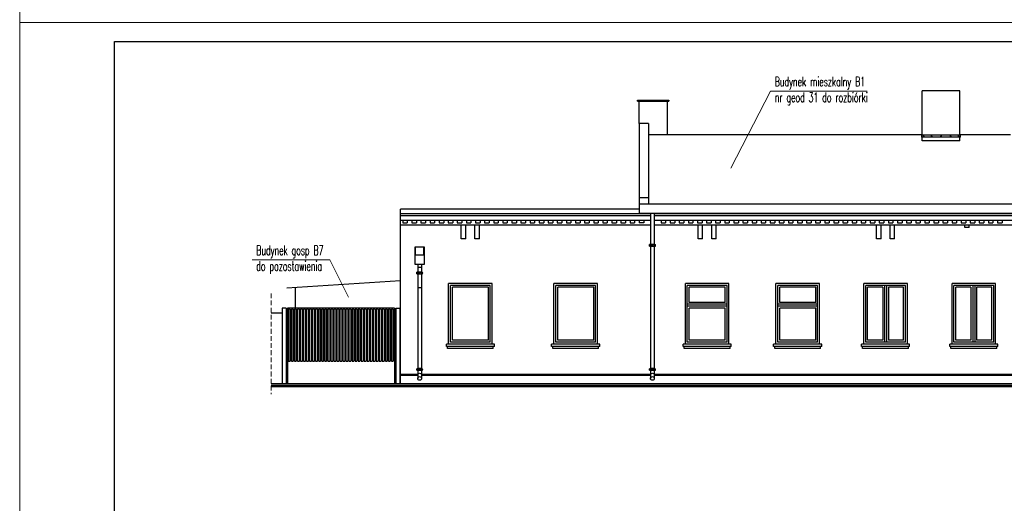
# Model space of a CAD drawing. Header units: millimetres. Extents: x 33311 to 435617, y -160714 to 185563.
# Tile 4 of 70: x 300645 to 326637, y -143702 to -130937. Entities that reach past the tile are written whole.
import ezdxf

# ---------------------------------------------------------------- set-up
doc = ezdxf.new("R2010")
doc.units = ezdxf.units.MM
doc.header["$MEASUREMENT"] = 0
doc.linetypes.add('HIDDEN2', pattern=[0.1875, 0.125, -0.0625])
for name, color, linetype, lineweight in [('[ 05widok istn', 50, 'Continuous', 30), ('[ 20ucięcie', 8, 'HIDDEN2', 13), ('[ 23kota odnośnik', 1, 'Continuous', 13), ('[ 24ramka cienka', 1, 'Continuous', 13), ('[ 25ramka gruba', 4, 'Continuous', 30), ('[035 średnia', 2, 'Continuous', 30), ('[opisy3', 2, 'Continuous', 30)]:
    doc.layers.add(name, color=color, linetype=linetype, lineweight=lineweight)
doc.styles.add('99.3', font='simplex.shx', dxfattribs={"width": 0.6, "height": 250})

msp = doc.modelspace()

# ---------------------------------------------------------------- linework, layer by layer
at = {"layer": '[ 05widok istn'}
for p, q in [((324467.54, -133986.8), (324467.54, -132813.84)), ((325467.54, -132813.84), (324467.54, -132813.84)), ((325467.54, -133986.8), (325467.54, -132813.84)), ((316957.54, -133058.35), (317777.54, -133058.35)), ((316957.54, -133088.35), (316957.54, -133058.35)), ((317777.54, -133058.35), (317777.54, -133088.35)), ((316957.54, -133088.35), (317777.54, -133088.35)), ((316997.54, -133088.35), (317737.54, -133088.35)), ((316997.54, -133676.3), (316997.54, -133088.35)), ((317737.54, -133088.35), (317737.54, -133976.3)), ((316997.54, -133676.3), (316997.54, -136052.32)), ((317247.54, -133676.3), (316997.54, -133676.3)), ((317247.54, -133676.3), (317247.54, -135808.21)), ((324467.54, -133976.3), (317247.54, -133976.3)), ((324457.54, -134036.8), (324457.54, -133986.8)), ((325477.54, -133986.8), (324457.54, -133986.8)), ((325477.54, -134036.8), (324457.54, -134036.8)), ((324467.54, -134136.8), (324467.54, -134036.8)), ((326797.54, -133976.3), (325467.54, -133976.3)), ((325467.54, -134136.8), (325467.54, -134036.8)), ((325477.54, -134036.8), (325477.54, -133986.8)), ((325467.54, -134136.8), (324467.54, -134136.8)), ((317247.54, -135638.21), (316997.54, -135638.21)), ((310697.54, -140550.21), (310697.54, -135938.21)), ((316997.54, -135938.21), (310697.54, -135938.21)), ((331653.69, -135808.21), (316997.54, -135808.21)), ((317247.54, -136058.21), (310697.54, -136058.21)), ((317297.54, -136058.21), (310697.54, -136058.21)), ((317297.54, -136118.21), (310697.54, -136118.21)), ((332807.54, -136052.32), (316997.54, -136052.32)), ((317297.54, -136052.32), (317297.54, -136861.91)), ((317397.54, -136052.32), (317397.54, -136861.92)), ((331017.54, -136058.21), (317397.54, -136058.21)), ((331017.54, -136058.21), (317397.54, -136058.21)), ((331017.54, -136118.21), (317397.54, -136118.21)), ((317297.54, -136238.21), (310697.54, -136238.21)), ((317297.54, -136358.21), (310697.54, -136358.21)), ((310757.54, -136238.21), (310757.54, -136298.21)), ((310757.54, -136298.21), (310877.54, -136298.21)), ((310877.54, -136238.21), (310877.54, -136298.21)), ((310997.54, -136238.21), (310997.54, -136298.21)), ((310997.54, -136298.21), (311117.54, -136298.21)), ((311117.54, -136238.21), (311117.54, -136298.21)), ((311237.54, -136238.21), (311237.54, -136298.21)), ((311237.54, -136298.21), (311357.54, -136298.21)), ((311357.54, -136238.21), (311357.54, -136298.21)), ((311477.54, -136238.21), (311477.54, -136298.21)), ((311477.54, -136298.21), (311597.54, -136298.21)), ((311597.54, -136238.21), (311597.54, -136298.21)), ((311717.54, -136238.21), (311717.54, -136298.21)), ((311717.54, -136298.21), (311837.54, -136298.21)), ((311837.54, -136238.21), (311837.54, -136298.21)), ((311957.54, -136238.21), (311957.54, -136298.21)), ((311957.54, -136298.21), (312077.54, -136298.21)), ((312077.54, -136238.21), (312077.54, -136298.21)), ((312197.54, -136238.21), (312197.54, -136298.21)), ((312197.54, -136298.21), (312317.54, -136298.21)), ((312302.54, -136718.21), (312302.54, -136358.21)), ((312317.54, -136238.21), (312317.54, -136298.21)), ((312422.54, -136718.21), (312422.54, -136358.21)), ((312437.54, -136238.21), (312437.54, -136298.21)), ((312437.54, -136298.21), (312557.54, -136298.21)), ((312557.54, -136238.21), (312557.54, -136298.21)), ((312662.54, -136718.21), (312662.54, -136358.21)), ((312677.54, -136238.21), (312677.54, -136298.21)), ((312677.54, -136298.21), (312797.54, -136298.21)), ((312782.54, -136718.21), (312782.54, -136358.21)), ((312797.54, -136238.21), (312797.54, -136298.21)), ((312917.54, -136238.21), (312917.54, -136298.21)), ((312917.54, -136298.21), (313037.54, -136298.21)), ((313037.54, -136238.21), (313037.54, -136298.21)), ((313157.54, -136238.21), (313157.54, -136298.21)), ((313157.54, -136298.21), (313277.54, -136298.21)), ((313277.54, -136238.21), (313277.54, -136298.21)), ((313397.54, -136238.21), (313397.54, -136298.21)), ((313397.54, -136298.21), (313517.54, -136298.21)), ((313517.54, -136238.21), (313517.54, -136298.21)), ((313637.54, -136238.21), (313637.54, -136298.21)), ((313637.54, -136298.21), (313757.54, -136298.21)), ((313757.54, -136238.21), (313757.54, -136298.21)), ((313877.54, -136238.21), (313877.54, -136298.21)), ((313877.54, -136298.21), (313997.54, -136298.21)), ((313997.54, -136238.21), (313997.54, -136298.21)), ((314117.54, -136238.21), (314117.54, -136298.21)), ((314117.54, -136298.21), (314237.54, -136298.21)), ((314237.54, -136238.21), (314237.54, -136298.21)), ((314357.54, -136238.21), (314357.54, -136298.21)), ((314357.54, -136298.21), (314477.54, -136298.21)), ((314477.54, -136238.21), (314477.54, -136298.21)), ((314597.54, -136238.21), (314597.54, -136298.21)), ((314597.54, -136298.21), (314717.54, -136298.21)), ((314717.54, -136238.21), (314717.54, -136298.21)), ((314837.54, -136238.21), (314837.54, -136298.21)), ((314837.54, -136298.21), (314957.54, -136298.21)), ((314957.54, -136238.21), (314957.54, -136298.21)), ((315077.54, -136238.21), (315077.54, -136298.21)), ((315077.54, -136298.21), (315197.54, -136298.21)), ((315197.54, -136238.21), (315197.54, -136298.21)), ((315317.54, -136238.21), (315317.54, -136298.21)), ((315317.54, -136298.21), (315437.54, -136298.21)), ((315437.54, -136238.21), (315437.54, -136298.21)), ((315557.54, -136238.21), (315557.54, -136298.21)), ((315557.54, -136298.21), (315677.54, -136298.21)), ((315677.54, -136238.21), (315677.54, -136298.21)), ((315797.54, -136238.21), (315797.54, -136298.21)), ((315797.54, -136298.21), (315917.54, -136298.21)), ((315917.54, -136238.21), (315917.54, -136298.21)), ((316037.54, -136238.21), (316037.54, -136298.21)), ((316037.54, -136298.21), (316157.54, -136298.21)), ((316157.54, -136238.21), (316157.54, -136298.21)), ((316277.54, -136238.21), (316277.54, -136298.21)), ((316277.54, -136298.21), (316397.54, -136298.21)), ((316397.54, -136238.21), (316397.54, -136298.21)), ((316517.54, -136238.21), (316517.54, -136298.21)), ((316517.54, -136298.21), (316637.54, -136298.21)), ((316637.54, -136238.21), (316637.54, -136298.21)), ((316757.54, -136238.21), (316757.54, -136298.21)), ((316757.54, -136298.21), (316877.54, -136298.21)), ((316877.54, -136238.21), (316877.54, -136298.21)), ((316997.54, -136238.21), (316997.54, -136298.21)), ((317117.54, -136298.21), (316997.54, -136298.21)), ((317117.54, -136238.21), (317117.54, -136298.21)), ((331017.54, -136238.21), (317397.54, -136238.21)), ((331017.54, -136358.21), (317397.54, -136358.21)), ((317577.35, -136238.21), (317577.35, -136298.21)), ((317577.35, -136298.21), (317697.35, -136298.21)), ((317697.35, -136238.21), (317697.35, -136298.21)), ((317817.35, -136238.21), (317817.35, -136298.21)), ((317817.35, -136298.21), (317937.35, -136298.21)), ((317937.35, -136238.21), (317937.35, -136298.21)), ((318057.35, -136238.21), (318057.35, -136298.21)), ((318057.35, -136298.21), (318177.35, -136298.21)), ((318177.35, -136238.21), (318177.35, -136298.21)), ((318297.35, -136238.21), (318297.35, -136298.21)), ((318297.35, -136298.21), (318417.35, -136298.21)), ((318417.35, -136238.21), (318417.35, -136298.21)), ((318537.35, -136238.21), (318537.35, -136298.21)), ((318537.35, -136298.21), (318657.35, -136298.21)), ((318552.54, -136718.21), (318552.54, -136358.21)), ((318657.35, -136238.21), (318657.35, -136298.21)), ((318672.54, -136718.21), (318672.54, -136358.21)), ((318777.35, -136238.21), (318777.35, -136298.21)), ((318777.35, -136298.21), (318897.35, -136298.21)), ((318897.35, -136238.21), (318897.35, -136298.21)), ((318912.54, -136718.21), (318912.54, -136358.21)), ((319017.35, -136238.21), (319017.35, -136298.21)), ((319017.35, -136298.21), (319137.35, -136298.21)), ((319032.54, -136718.21), (319032.54, -136358.21)), ((319137.35, -136238.21), (319137.35, -136298.21)), ((319257.35, -136238.21), (319257.35, -136298.21)), ((319257.35, -136298.21), (319377.35, -136298.21)), ((319377.35, -136238.21), (319377.35, -136298.21)), ((319497.35, -136238.21), (319497.35, -136298.21)), ((319497.35, -136298.21), (319617.35, -136298.21)), ((319617.35, -136238.21), (319617.35, -136298.21)), ((319737.35, -136238.21), (319737.35, -136298.21)), ((319737.35, -136298.21), (319857.35, -136298.21)), ((319857.35, -136238.21), (319857.35, -136298.21)), ((319977.35, -136238.21), (319977.35, -136298.21)), ((319977.35, -136298.21), (320097.35, -136298.21)), ((320097.35, -136238.21), (320097.35, -136298.21)), ((320217.35, -136238.21), (320217.35, -136298.21)), ((320217.35, -136298.21), (320337.35, -136298.21)), ((320337.35, -136238.21), (320337.35, -136298.21)), ((320457.35, -136238.21), (320457.35, -136298.21)), ((320457.35, -136298.21), (320577.35, -136298.21)), ((320577.35, -136238.21), (320577.35, -136298.21)), ((320697.35, -136238.21), (320697.35, -136298.21)), ((320697.35, -136298.21), (320817.35, -136298.21)), ((320817.35, -136238.21), (320817.35, -136298.21)), ((320937.35, -136238.21), (320937.35, -136298.21)), ((320937.35, -136298.21), (321057.35, -136298.21)), ((321057.35, -136238.21), (321057.35, -136298.21)), ((321177.35, -136238.21), (321177.35, -136298.21)), ((321177.35, -136298.21), (321297.35, -136298.21)), ((321297.35, -136238.21), (321297.35, -136298.21)), ((321417.35, -136238.21), (321417.35, -136298.21)), ((321417.35, -136298.21), (321537.35, -136298.21)), ((321537.35, -136238.21), (321537.35, -136298.21)), ((321657.35, -136238.21), (321657.35, -136298.21)), ((321657.35, -136298.21), (321777.35, -136298.21)), ((321777.35, -136238.21), (321777.35, -136298.21)), ((321897.35, -136238.21), (321897.35, -136298.21)), ((321897.35, -136298.21), (322017.35, -136298.21)), ((322017.35, -136238.21), (322017.35, -136298.21)), ((322137.35, -136238.21), (322137.35, -136298.21)), ((322137.35, -136298.21), (322257.35, -136298.21)), ((322257.35, -136238.21), (322257.35, -136298.21)), ((322377.35, -136238.21), (322377.35, -136298.21)), ((322377.35, -136298.21), (322497.35, -136298.21)), ((322497.35, -136238.21), (322497.35, -136298.21)), ((322617.35, -136238.21), (322617.35, -136298.21)), ((322617.35, -136298.21), (322737.35, -136298.21)), ((322737.35, -136238.21), (322737.35, -136298.21)), ((322857.35, -136238.21), (322857.35, -136298.21)), ((322857.35, -136298.21), (322977.35, -136298.21)), ((322977.35, -136238.21), (322977.35, -136298.21)), ((323097.35, -136238.21), (323097.35, -136298.21)), ((323097.35, -136298.21), (323217.35, -136298.21)), ((323217.35, -136238.21), (323217.35, -136298.21)), ((323262.54, -136718.21), (323262.54, -136358.21)), ((323337.35, -136238.21), (323337.35, -136298.21)), ((323337.35, -136298.21), (323457.35, -136298.21)), ((323382.54, -136718.21), (323382.54, -136358.21)), ((323457.35, -136238.21), (323457.35, -136298.21)), ((323577.35, -136238.21), (323577.35, -136298.21)), ((323577.35, -136298.21), (323697.35, -136298.21)), ((323622.54, -136718.21), (323622.54, -136358.21)), ((323697.35, -136238.21), (323697.35, -136298.21)), ((323742.54, -136718.21), (323742.54, -136358.21)), ((323817.35, -136238.21), (323817.35, -136298.21)), ((323817.35, -136298.21), (323937.35, -136298.21)), ((323937.35, -136238.21), (323937.35, -136298.21)), ((324057.35, -136238.21), (324057.35, -136298.21)), ((324057.35, -136298.21), (324177.35, -136298.21)), ((324177.35, -136238.21), (324177.35, -136298.21)), ((324297.35, -136238.21), (324297.35, -136298.21)), ((324297.35, -136298.21), (324417.35, -136298.21)), ((324417.35, -136238.21), (324417.35, -136298.21)), ((324537.35, -136238.21), (324537.35, -136298.21)), ((324537.35, -136298.21), (324657.35, -136298.21)), ((324657.35, -136238.21), (324657.35, -136298.21)), ((324777.35, -136238.21), (324777.35, -136298.21)), ((324777.35, -136298.21), (324897.35, -136298.21)), ((324897.35, -136238.21), (324897.35, -136298.21)), ((325017.35, -136238.21), (325017.35, -136298.21)), ((325017.35, -136298.21), (325137.35, -136298.21)), ((325137.35, -136238.21), (325137.35, -136298.21)), ((325257.35, -136238.21), (325257.35, -136298.21)), ((325257.35, -136298.21), (325377.35, -136298.21)), ((325377.35, -136238.21), (325377.35, -136298.21)), ((325497.35, -136238.21), (325497.35, -136298.21)), ((325497.35, -136298.21), (325617.35, -136298.21)), ((325592.54, -136418.21), (325592.54, -136358.21)), ((325712.54, -136418.21), (325592.54, -136418.21)), ((325617.35, -136238.21), (325617.35, -136298.21)), ((325712.54, -136418.21), (325712.54, -136358.21)), ((325737.35, -136238.21), (325737.35, -136298.21)), ((325737.35, -136298.21), (325857.35, -136298.21)), ((325857.35, -136238.21), (325857.35, -136298.21)), ((325977.35, -136238.21), (325977.35, -136298.21)), ((325977.35, -136298.21), (326097.35, -136298.21)), ((326097.35, -136238.21), (326097.35, -136298.21)), ((326217.35, -136238.21), (326217.35, -136298.21)), ((326217.35, -136298.21), (326337.35, -136298.21)), ((326337.35, -136238.21), (326337.35, -136298.21)), ((326457.35, -136238.21), (326457.35, -136298.21)), ((326457.35, -136298.21), (326577.35, -136298.21)), ((326577.35, -136238.21), (326577.35, -136298.21)), ((312422.54, -136718.21), (312302.54, -136718.21)), ((312782.54, -136718.21), (312662.54, -136718.21)), ((318672.54, -136718.21), (318552.54, -136718.21)), ((319032.54, -136718.21), (318912.54, -136718.21)), ((323382.54, -136718.21), (323262.54, -136718.21)), ((323742.54, -136718.21), (323622.54, -136718.21)), ((311077.54, -136939.66), (311077.54, -137139.66)), ((311327.54, -136939.66), (311077.54, -136939.66)), ((311087.54, -136939.66), (311087.54, -137139.66)), ((311317.54, -137139.66), (311317.54, -136939.66)), ((311327.54, -137139.66), (311327.54, -136939.66)), ((317269.42, -136911.91), (317269.42, -136871.91)), ((317294.09, -136871.91), (317269.42, -136871.91)), ((317269.42, -136911.91), (317425.47, -136911.91)), ((317294.09, -136870.62), (317294.09, -136911.91)), ((317297.44, -136861.91), (317397.44, -136861.91)), ((317297.44, -136871.91), (317397.44, -136871.91)), ((317297.54, -136911.91), (317297.54, -140406.15)), ((317397.54, -136911.91), (317397.54, -140406.15)), ((317400.8, -136870.62), (317400.8, -136911.91)), ((317400.8, -136871.91), (317425.47, -136871.91)), ((317425.47, -136911.91), (317425.47, -136871.91)), ((311077.54, -137139.66), (311327.54, -137139.66)), ((311077.54, -137139.66), (311077.54, -137389.66)), ((311327.54, -137389.66), (311327.54, -137139.66)), ((311077.54, -137389.66), (311327.54, -137389.66)), ((311152.64, -137389.66), (311152.64, -140406.15)), ((311152.64, -137469.51), (311252.64, -137469.51)), ((311252.64, -137389.66), (311252.64, -140406.15)), ((311124.52, -137643.98), (311124.52, -137603.97)), ((311149.19, -137603.97), (311124.52, -137603.97)), ((311124.52, -137643.98), (311280.57, -137643.98)), ((311149.19, -137602.68), (311149.19, -137643.98)), ((311152.54, -137593.98), (311252.54, -137593.98)), ((311152.54, -137603.98), (311252.54, -137603.98)), ((311255.9, -137602.68), (311255.9, -137643.98)), ((311255.9, -137603.97), (311280.57, -137603.97)), ((311280.57, -137643.98), (311280.57, -137603.97)), ((311152.64, -138002.44), (311252.64, -138002.44)), ((311967.54, -139500.21), (311967.54, -137900.21)), ((313117.54, -137900.21), (311967.54, -137900.21)), ((312017.54, -139450.21), (312017.54, -137950.21)), ((313067.54, -137950.21), (312017.54, -137950.21)), ((312067.54, -139400.21), (312067.54, -138000.21)), ((313017.54, -138000.21), (312067.54, -138000.21)), ((313017.54, -139400.21), (313017.54, -138000.21)), ((313067.54, -139450.21), (313067.54, -137950.21)), ((313117.54, -139500.21), (313117.54, -137900.21)), ((314747.54, -139500.21), (314747.54, -137900.21)), ((315897.54, -137900.21), (314747.54, -137900.21)), ((314797.54, -139450.21), (314797.54, -137950.21)), ((315847.54, -137950.21), (314797.54, -137950.21)), ((314847.54, -139400.21), (314847.54, -138000.21)), ((315797.54, -138000.21), (314847.54, -138000.21)), ((315797.54, -139400.21), (315797.54, -138000.21)), ((315847.54, -139450.21), (315847.54, -137950.21)), ((315897.54, -139500.21), (315897.54, -137900.21)), ((318217.54, -139500.21), (318217.54, -137900.21)), ((319367.54, -137900.21), (318217.54, -137900.21)), ((318267.54, -139450.21), (318267.54, -137950.21)), ((319317.54, -137950.21), (318267.54, -137950.21)), ((318317.54, -138400.21), (318317.54, -138000.21)), ((319267.54, -138000.21), (318317.54, -138000.21)), ((319267.54, -138400.21), (319267.54, -138000.21)), ((319317.54, -139450.21), (319317.54, -137950.21)), ((319367.54, -139500.21), (319367.54, -137900.21)), ((320607.54, -139500.21), (320607.54, -137900.21)), ((321757.54, -137900.21), (320607.54, -137900.21)), ((320657.54, -139450.21), (320657.54, -137950.21)), ((321707.54, -137950.21), (320657.54, -137950.21)), ((320707.54, -138400.21), (320707.54, -138000.21)), ((321657.54, -138000.21), (320707.54, -138000.21)), ((321657.54, -138400.21), (321657.54, -138000.21)), ((321707.54, -139450.21), (321707.54, -137950.21)), ((321757.54, -139500.21), (321757.54, -137900.21)), ((322927.54, -139500.21), (322927.54, -137900.21)), ((324077.54, -137900.21), (322927.54, -137900.21)), ((322977.54, -139450.21), (322977.54, -137950.21)), ((324027.54, -137950.21), (322977.54, -137950.21)), ((323027.54, -139400.21), (323027.54, -138000.21)), ((323427.54, -138000.21), (323027.54, -138000.21)), ((323427.54, -138000.21), (323427.54, -139400.21)), ((323477.54, -137950.21), (323477.54, -139450.21)), ((323527.54, -137950.21), (323527.54, -139450.21)), ((323977.54, -138000.21), (323577.54, -138000.21)), ((323577.54, -138000.21), (323577.54, -139400.21)), ((323977.54, -139400.21), (323977.54, -138000.21)), ((324027.54, -139450.21), (324027.54, -137950.21)), ((324077.54, -139500.21), (324077.54, -137900.21)), ((325257.54, -139500.21), (325257.54, -137900.21)), ((326407.54, -137900.21), (325257.54, -137900.21)), ((325307.54, -139450.21), (325307.54, -137950.21)), ((326357.54, -137950.21), (325307.54, -137950.21)), ((325357.54, -139400.21), (325357.54, -138000.21)), ((325757.54, -138000.21), (325357.54, -138000.21)), ((325757.54, -138000.21), (325757.54, -139400.21)), ((325807.54, -137950.21), (325807.54, -139450.21)), ((325857.54, -137950.21), (325857.54, -139450.21)), ((326307.54, -138000.21), (325907.54, -138000.21)), ((325907.54, -138000.21), (325907.54, -139400.21)), ((326307.54, -139400.21), (326307.54, -138000.21)), ((326357.54, -139450.21), (326357.54, -137950.21)), ((326407.54, -139500.21), (326407.54, -137900.21)), ((319317.54, -138450.21), (318267.54, -138450.21)), ((319317.54, -138500.21), (318267.54, -138500.21)), ((319267.54, -138400.21), (318317.54, -138400.21)), ((321707.54, -138450.21), (320657.54, -138450.21)), ((321707.54, -138500.21), (320657.54, -138500.21)), ((321657.54, -138400.21), (320707.54, -138400.21)), ((307576.64, -138550.21), (307576.64, -140550.21)), ((307676.64, -138550.21), (307576.64, -138550.21)), ((307676.64, -138550.21), (307676.64, -140550.21)), ((307716.64, -138768.76), (307676.64, -138768.76)), ((310537.54, -138550.21), (307716.64, -138550.21)), ((307716.64, -138550.21), (307716.64, -140550.21)), ((307737.54, -138580.21), (307737.54, -139950.21)), ((307787.54, -138580.21), (307737.54, -138580.21)), ((307787.54, -138580.21), (307787.54, -139950.21)), ((307817.54, -138580.21), (307817.54, -139950.21)), ((307867.54, -138580.21), (307817.54, -138580.21)), ((307867.54, -138580.21), (307867.54, -139950.21)), ((307897.54, -138580.21), (307897.54, -139950.21)), ((307947.54, -138580.21), (307897.54, -138580.21)), ((307947.54, -138580.21), (307947.54, -139950.21)), ((307977.54, -138580.21), (307977.54, -139950.21)), ((308027.54, -138580.21), (307977.54, -138580.21)), ((308027.54, -138580.21), (308027.54, -139950.21)), ((308057.54, -138580.21), (308057.54, -139950.21)), ((308107.54, -138580.21), (308057.54, -138580.21)), ((308107.54, -138580.21), (308107.54, -139950.21)), ((308137.54, -138580.21), (308137.54, -139950.21)), ((308187.54, -138580.21), (308137.54, -138580.21)), ((308187.54, -138580.21), (308187.54, -139950.21)), ((308217.54, -138580.21), (308217.54, -139950.21)), ((308267.54, -138580.21), (308217.54, -138580.21)), ((308267.54, -138580.21), (308267.54, -139950.21)), ((308297.54, -138580.21), (308297.54, -139950.21)), ((308347.54, -138580.21), (308297.54, -138580.21)), ((308347.54, -138580.21), (308347.54, -139950.21)), ((308377.54, -138580.21), (308377.54, -139950.21)), ((308427.54, -138580.21), (308377.54, -138580.21)), ((308427.54, -138580.21), (308427.54, -139950.21)), ((308457.54, -138580.21), (308457.54, -139950.21)), ((308507.54, -138580.21), (308457.54, -138580.21)), ((308507.54, -138580.21), (308507.54, -139950.21)), ((308537.54, -138580.21), (308537.54, -139950.21)), ((308587.54, -138580.21), (308537.54, -138580.21)), ((308587.54, -138580.21), (308587.54, -139950.21)), ((308617.54, -138580.21), (308617.54, -139950.21)), ((308667.54, -138580.21), (308617.54, -138580.21)), ((308667.54, -138580.21), (308667.54, -139950.21)), ((308697.54, -138580.21), (308697.54, -139950.21)), ((308747.54, -138580.21), (308697.54, -138580.21)), ((308747.54, -138580.21), (308747.54, -139950.21)), ((308777.54, -138580.21), (308777.54, -139950.21)), ((308827.54, -138580.21), (308777.54, -138580.21)), ((308827.54, -138580.21), (308827.54, -139950.21)), ((308857.54, -138580.21), (308857.54, -139950.21)), ((308907.54, -138580.21), (308857.54, -138580.21)), ((308907.54, -138580.21), (308907.54, -139950.21)), ((308937.54, -138580.21), (308937.54, -139950.21)), ((308987.54, -138580.21), (308937.54, -138580.21)), ((308987.54, -138580.21), (308987.54, -139950.21)), ((309017.54, -138580.21), (309017.54, -139950.21)), ((309067.54, -138580.21), (309017.54, -138580.21)), ((309067.54, -138580.21), (309067.54, -139950.21)), ((309097.54, -138580.21), (309097.54, -139950.21)), ((309147.54, -138580.21), (309097.54, -138580.21)), ((309147.54, -138580.21), (309147.54, -139950.21)), ((309177.54, -138580.21), (309177.54, -139950.21)), ((309227.54, -138580.21), (309177.54, -138580.21)), ((309227.54, -138580.21), (309227.54, -139950.21)), ((309257.54, -138580.21), (309257.54, -139950.21)), ((309307.54, -138580.21), (309257.54, -138580.21)), ((309307.54, -138580.21), (309307.54, -139950.21)), ((309337.54, -138580.21), (309337.54, -139950.21)), ((309387.54, -138580.21), (309337.54, -138580.21)), ((309387.54, -138580.21), (309387.54, -139950.21)), ((309417.54, -138580.21), (309417.54, -139950.21)), ((309467.54, -138580.21), (309417.54, -138580.21)), ((309467.54, -138580.21), (309467.54, -139950.21)), ((309497.54, -138580.21), (309497.54, -139950.21)), ((309547.54, -138580.21), (309497.54, -138580.21)), ((309547.54, -138580.21), (309547.54, -139950.21)), ((309577.54, -138580.21), (309577.54, -139950.21)), ((309627.54, -138580.21), (309577.54, -138580.21)), ((309627.54, -138580.21), (309627.54, -139950.21)), ((309657.54, -138580.21), (309657.54, -139950.21)), ((309707.54, -138580.21), (309657.54, -138580.21)), ((309707.54, -138580.21), (309707.54, -139950.21)), ((309737.54, -138580.21), (309737.54, -139950.21)), ((309787.54, -138580.21), (309737.54, -138580.21)), ((309787.54, -138580.21), (309787.54, -139950.21)), ((309817.54, -138580.21), (309817.54, -139950.21)), ((309867.54, -138580.21), (309817.54, -138580.21)), ((309867.54, -138580.21), (309867.54, -139950.21)), ((309897.54, -138580.21), (309897.54, -139950.21)), ((309947.54, -138580.21), (309897.54, -138580.21)), ((309947.54, -138580.21), (309947.54, -139950.21)), ((309977.54, -138580.21), (309977.54, -139950.21)), ((310027.54, -138580.21), (309977.54, -138580.21)), ((310027.54, -138580.21), (310027.54, -139950.21)), ((310057.54, -138580.21), (310057.54, -139950.21)), ((310107.54, -138580.21), (310057.54, -138580.21)), ((310107.54, -138580.21), (310107.54, -139950.21)), ((310137.54, -138580.21), (310137.54, -139950.21)), ((310187.54, -138580.21), (310137.54, -138580.21)), ((310187.54, -138580.21), (310187.54, -139950.21)), ((310217.54, -138580.21), (310217.54, -139950.21)), ((310267.54, -138580.21), (310217.54, -138580.21)), ((310267.54, -138580.21), (310267.54, -139950.21)), ((310297.54, -138580.21), (310297.54, -139950.21)), ((310347.54, -138580.21), (310297.54, -138580.21)), ((310347.54, -138580.21), (310347.54, -139950.21)), ((310377.54, -138580.21), (310377.54, -139950.21)), ((310427.54, -138580.21), (310377.54, -138580.21)), ((310427.54, -138580.21), (310427.54, -139950.21)), ((310457.54, -138580.21), (310457.54, -139950.21)), ((310507.54, -138580.21), (310457.54, -138580.21)), ((310507.54, -138580.21), (310507.54, -139950.21)), ((310537.54, -138550.21), (310537.54, -140550.21)), ((310537.54, -138768.76), (310577.54, -138768.76)), ((310577.54, -138550.21), (310577.54, -140550.21)), ((310577.54, -138550.21), (310677.54, -138550.21)), ((310677.54, -138550.21), (310677.54, -140550.21)), ((318317.54, -139400.21), (318317.54, -138550.21)), ((319267.54, -138550.21), (318317.54, -138550.21)), ((319267.54, -139400.21), (319267.54, -138550.21)), ((320707.54, -139400.21), (320707.54, -138550.21)), ((321657.54, -138550.21), (320707.54, -138550.21)), ((321657.54, -139400.21), (321657.54, -138550.21)), ((307716.64, -138818.76), (307676.64, -138818.76)), ((310537.54, -138818.76), (310577.54, -138818.76)), ((311907.54, -139560.21), (311907.54, -139500.21)), ((313177.54, -139500.21), (311907.54, -139500.21)), ((313177.54, -139560.21), (311907.54, -139560.21)), ((311937.54, -139620.21), (311937.54, -139560.21)), ((313067.54, -139450.21), (312017.54, -139450.21)), ((313017.54, -139400.21), (312067.54, -139400.21)), ((313147.54, -139620.21), (313147.54, -139560.21)), ((313177.54, -139560.21), (313177.54, -139500.21)), ((314687.54, -139560.21), (314687.54, -139500.21)), ((315957.54, -139500.21), (314687.54, -139500.21)), ((315957.54, -139560.21), (314687.54, -139560.21)), ((314717.54, -139620.21), (314717.54, -139560.21)), ((315897.54, -139500.21), (314747.54, -139500.21)), ((315847.54, -139450.21), (314797.54, -139450.21)), ((315797.54, -139400.21), (314847.54, -139400.21)), ((315927.54, -139620.21), (315927.54, -139560.21)), ((315957.54, -139560.21), (315957.54, -139500.21)), ((318157.54, -139560.21), (318157.54, -139500.21)), ((319427.54, -139500.21), (318157.54, -139500.21)), ((319427.54, -139560.21), (318157.54, -139560.21)), ((318187.54, -139620.21), (318187.54, -139560.21)), ((319367.54, -139500.21), (318217.54, -139500.21)), ((319317.54, -139450.21), (318267.54, -139450.21)), ((319267.54, -139400.21), (318317.54, -139400.21)), ((319397.54, -139620.21), (319397.54, -139560.21)), ((319427.54, -139560.21), (319427.54, -139500.21)), ((320547.54, -139560.21), (320547.54, -139500.21)), ((321817.54, -139500.21), (320547.54, -139500.21)), ((321817.54, -139560.21), (320547.54, -139560.21)), ((320577.54, -139620.21), (320577.54, -139560.21)), ((321757.54, -139500.21), (320607.54, -139500.21)), ((321707.54, -139450.21), (320657.54, -139450.21)), ((321657.54, -139400.21), (320707.54, -139400.21)), ((321787.54, -139620.21), (321787.54, -139560.21)), ((321817.54, -139560.21), (321817.54, -139500.21)), ((322867.54, -139560.21), (322867.54, -139500.21)), ((324137.54, -139500.21), (322867.54, -139500.21)), ((324137.54, -139560.21), (322867.54, -139560.21)), ((322897.54, -139620.21), (322897.54, -139560.21)), ((324077.54, -139500.21), (322927.54, -139500.21)), ((324027.54, -139450.21), (322977.54, -139450.21)), ((323427.54, -139400.21), (323027.54, -139400.21)), ((323977.54, -139400.21), (323577.54, -139400.21)), ((324107.54, -139620.21), (324107.54, -139560.21)), ((324137.54, -139560.21), (324137.54, -139500.21)), ((325197.54, -139560.21), (325197.54, -139500.21)), ((326467.54, -139500.21), (325197.54, -139500.21)), ((326467.54, -139560.21), (325197.54, -139560.21)), ((325227.54, -139620.21), (325227.54, -139560.21)), ((326407.54, -139500.21), (325257.54, -139500.21)), ((326357.54, -139450.21), (325307.54, -139450.21)), ((325757.54, -139400.21), (325357.54, -139400.21)), ((326307.54, -139400.21), (325907.54, -139400.21)), ((326437.54, -139620.21), (326437.54, -139560.21)), ((326467.54, -139560.21), (326467.54, -139500.21)), ((313147.54, -139620.21), (311937.54, -139620.21)), ((315927.54, -139620.21), (314717.54, -139620.21)), ((319397.54, -139620.21), (318187.54, -139620.21)), ((321787.54, -139620.21), (320577.54, -139620.21)), ((324107.54, -139620.21), (322897.54, -139620.21)), ((326437.54, -139620.21), (325227.54, -139620.21)), ((307737.54, -139950.21), (307787.54, -139950.21)), ((307817.54, -139950.21), (307867.54, -139950.21)), ((307897.54, -139950.21), (307947.54, -139950.21)), ((307977.54, -139950.21), (308027.54, -139950.21)), ((308057.54, -139950.21), (308107.54, -139950.21)), ((308137.54, -139950.21), (308187.54, -139950.21)), ((308217.54, -139950.21), (308267.54, -139950.21)), ((308297.54, -139950.21), (308347.54, -139950.21)), ((308377.54, -139950.21), (308427.54, -139950.21)), ((308457.54, -139950.21), (308507.54, -139950.21)), ((308537.54, -139950.21), (308587.54, -139950.21)), ((308617.54, -139950.21), (308667.54, -139950.21)), ((308697.54, -139950.21), (308747.54, -139950.21)), ((308777.54, -139950.21), (308827.54, -139950.21)), ((308857.54, -139950.21), (308907.54, -139950.21)), ((308937.54, -139950.21), (308987.54, -139950.21)), ((309017.54, -139950.21), (309067.54, -139950.21)), ((309097.54, -139950.21), (309147.54, -139950.21)), ((309177.54, -139950.21), (309227.54, -139950.21)), ((309257.54, -139950.21), (309307.54, -139950.21)), ((309337.54, -139950.21), (309387.54, -139950.21)), ((309417.54, -139950.21), (309467.54, -139950.21)), ((309497.54, -139950.21), (309547.54, -139950.21)), ((309577.54, -139950.21), (309627.54, -139950.21)), ((309657.54, -139950.21), (309707.54, -139950.21)), ((309737.54, -139950.21), (309787.54, -139950.21)), ((309817.54, -139950.21), (309867.54, -139950.21)), ((309897.54, -139950.21), (309947.54, -139950.21)), ((309977.54, -139950.21), (310027.54, -139950.21)), ((310057.54, -139950.21), (310107.54, -139950.21)), ((310137.54, -139950.21), (310187.54, -139950.21)), ((310217.54, -139950.21), (310267.54, -139950.21)), ((310297.54, -139950.21), (310347.54, -139950.21)), ((310377.54, -139950.21), (310427.54, -139950.21)), ((310457.54, -139950.21), (310507.54, -139950.21)), ((307716.64, -140248.81), (307676.64, -140248.81)), ((307716.64, -140298.81), (307676.64, -140298.81)), ((310537.54, -140248.81), (310577.54, -140248.81)), ((310537.54, -140298.81), (310577.54, -140298.81)), ((311152.64, -140300.21), (310697.54, -140300.21)), ((311152.64, -140329.66), (310697.54, -140329.66)), ((311124.52, -140188.62), (311124.52, -140148.62)), ((311149.19, -140148.62), (311124.52, -140148.62)), ((311124.52, -140188.62), (311280.57, -140188.62)), ((311149.19, -140147.33), (311149.19, -140188.62)), ((311152.54, -140138.62), (311252.54, -140138.62)), ((311152.54, -140148.62), (311252.54, -140148.62)), ((317297.54, -140300.21), (311252.64, -140300.21)), ((317297.54, -140329.66), (311252.64, -140329.66)), ((311255.9, -140147.33), (311255.9, -140188.62)), ((311255.9, -140148.62), (311280.57, -140148.62)), ((311280.57, -140188.62), (311280.57, -140148.62)), ((317269.42, -140188.62), (317269.42, -140148.62)), ((317294.09, -140148.62), (317269.42, -140148.62)), ((317269.42, -140188.62), (317425.47, -140188.62)), ((317294.09, -140147.33), (317294.09, -140188.62)), ((317297.44, -140138.62), (317397.44, -140138.62)), ((317297.44, -140148.62), (317397.44, -140148.62)), ((331017.54, -140300.21), (317397.54, -140300.21)), ((331017.54, -140329.66), (317397.54, -140329.66)), ((317400.8, -140147.33), (317400.8, -140188.62)), ((317400.8, -140148.62), (317425.47, -140148.62)), ((317425.47, -140188.62), (317425.47, -140148.62)), ((333228.59, -140550.21), (307279.9, -140550.21)), ((307279.9, -140583.66), (333228.59, -140583.66)), ((307279.9, -140617.11), (333228.59, -140617.11))]:
    msp.add_line(p, q, dxfattribs=at)
for centre, radius in [((324504.52, -134011.8), 6), ((324717.54, -134011.8), 6), ((324967.54, -134011.8), 6), ((325217.54, -134011.8), 6), ((325430.57, -134011.8), 6), ((317281.67, -136890.7), 9.31), ((317347.44, -136891.27), 9.31), ((317413.22, -136890.7), 9.31), ((311136.77, -137622.76), 9.31), ((311202.54, -137623.33), 9.31), ((311268.32, -137622.76), 9.31), ((311136.77, -140167.4), 9.31), ((311202.64, -140406.15), 50), ((311202.54, -140167.97), 9.31), ((311268.32, -140167.4), 9.31), ((317281.67, -140167.4), 9.31), ((317347.54, -140406.15), 50), ((317347.44, -140167.97), 9.31), ((317413.22, -140167.4), 9.31)]:
    msp.add_circle(centre, radius, dxfattribs=at)
for centre, start, end in [((317297.44, -136866.91), 90, 270), ((317397.44, -136866.91), 270, 90), ((311152.54, -137598.98), 90, 270), ((311252.54, -137598.98), 270, 90), ((311152.54, -140143.62), 90, 270), ((311252.54, -140143.62), 270, 90), ((317297.44, -140143.62), 90, 270), ((317397.44, -140143.62), 270, 90)]:
    msp.add_arc(centre, 5, start, end, dxfattribs=at)
at = {"layer": '[ 05widok istn', "extrusion": (0, 0, -1)}
for centre in [(311206.26, -140392.38), (317351.16, -140392.38)]:
    msp.add_ellipse(centre, major_axis=(9.03, -125.69), ratio=0.72107398, start_param=2.61145249, end_param=3.77521392, dxfattribs=at)
at = {"layer": '[ 20ucięcie', "linetype": 'HIDDEN2', "ltscale": 1000}
msp.add_line((307279.9, -138163.47), (307279.9, -140816.98), dxfattribs=at)
at = {"layer": '[ 23kota odnośnik', "extrusion": (0, 0.997989, 0.063383), "flags": 128}
for points, elevation in [([(-323019.49, 46563.75), (-320464.91, 46563.75), (-319416.65, 78704.48)], -130129.81), ([(-306777.86, 46845.95), (-308827.87, 46845.95), (-309328.67, 62482.59)], -134573.2)]:
    msp.add_lwpolyline(points, dxfattribs=dict(at, elevation=elevation))
at = {"layer": '[ 24ramka cienka', "ltscale": 2}
for points in [[(342644.54, -131013.79), (300644.54, -131013.79), (300644.54, -101313.79), (342644.54, -101313.79)], [(342644.54, -160713.79), (300644.54, -160713.79), (300644.54, -131013.79), (342644.54, -131013.79)]]:
    msp.add_3dface(points, dxfattribs=at)
at = {"layer": '[ 25ramka gruba', "ltscale": 2}
for points in [[(303144.54, -131513.79), (342144.54, -131513.79), (342144.54, -160213.79), (303144.54, -160213.79)], [(342144.54, -160213.79), (303144.54, -160213.79), (303144.54, -131513.79), (342144.54, -131513.79)]]:
    msp.add_3dface(points, dxfattribs=at)
at = {"layer": '[035 średnia', "linetype": 'Continuous'}
for p, q in [((307697.54, -138017.11), (310697.54, -137817.11)), ((307917.74, -138002.43), (307917.74, -138550.21)), ((310697.54, -140550.21), (310697.54, -138150.21)), ((307576.64, -138681.77), (307279.9, -138681.77))]:
    msp.add_line(p, q, dxfattribs=at)

# ---------------------------------------------------------------- texts
at = {"layer": '[opisy3', "linetype": 'Continuous', "char_height": 250, "attachment_point": 1, "style": '99.3'}
for s, insert in [('\\H1x;\\W0.6;Budynek mieszkalny B1\\Pnr geod 31 do rozbiórki', (320577.27, -132446.05, 38222.08)), ('\\H1x;\\W0.6;Budynek gosp B7\\Pdo pozostawienia', (306890.22, -136898.4, 38222.08))]:
    msp.add_mtext(s, dxfattribs=dict(at, insert=insert))

doc.saveas('drawing.dxf')
